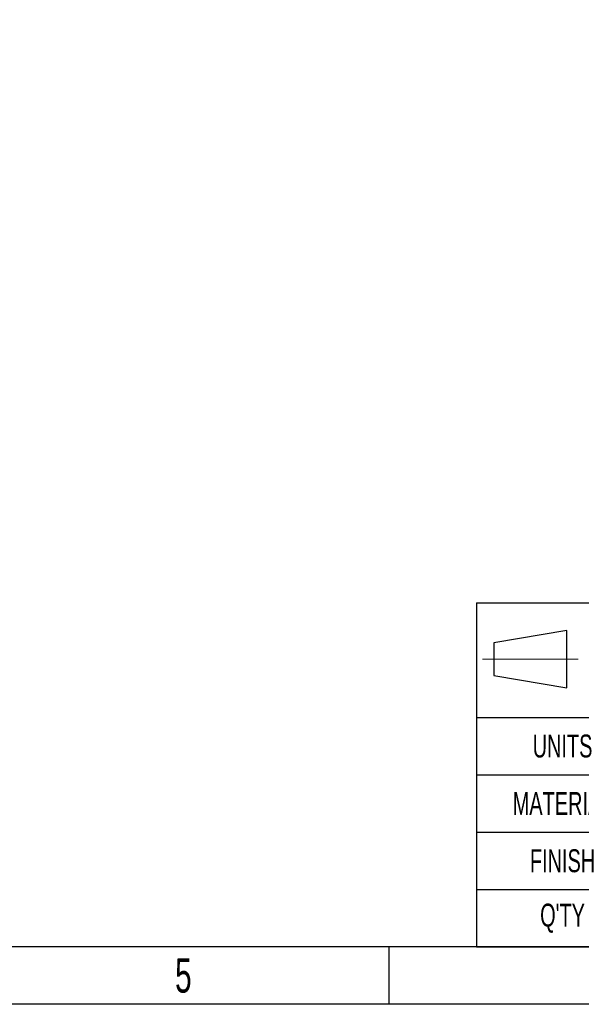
# Model space of a CAD drawing. Header units: millimetres. Extents: x 1249 to 1712, y -37 to 290.
# Tile 5 of 28: x 1486 to 1563, y -37 to 97. Entities that reach past the tile are written whole.
import ezdxf

# ---------------------------------------------------------------- set-up
doc = ezdxf.new("R2010")
doc.units = ezdxf.units.MM
doc.header["$LTSCALE"] = 16.335
doc.linetypes.add('DASHDOT', pattern=[18.5, 12, -3, 0.5, -3])
doc.layers.get('0').update_dxf_attribs({"linetype": 'CONTINUOUS'})
doc.styles.add('Romans', font='romans.shx', dxfattribs={"height": 2})
doc.styles.get("Standard").update_dxf_attribs({"font": 'txt', "width": 0.65})

# ---------------------------------------------------------------- blocks, each defined once
blk = doc.blocks.new('*T4')
at = {"color": 0, "lineweight": -2}
for p, q in [((0, 0), (156, 0)), ((0, 0), (0, -15.6)), ((46.8, 0), (46.8, -15.6)), ((93.6, 0), (93.6, -15.6)), ((156, 0), (156, -46.8)), ((0, -15.6), (156, -15.6)), ((0, -15.6), (0, -46.8)), ((23.4, -15.6), (23.4, -46.8)), ((46.8, -15.6), (46.8, -46.8)), ((70.2, -15.6), (70.2, -46.8)), ((93.6, -15.6), (93.6, -31.2)), ((0, -23.4), (93.6, -23.4)), ((0, -31.2), (156, -31.2)), ((93.6, -31.2), (93.6, -46.8)), ((145.08, -31.2), (145.08, -46.8)), ((0, -39), (93.6, -39)), ((145.08, -39), (156, -39)), ((0, -46.8), (156, -46.8))]:
    blk.add_line(p, q, dxfattribs=at)
at = {"color": 0, "char_height": 3.12}
for s, insert, width, attachment_point in [('UNITS', (11.7, -19.5), 21.84, 5), ('mm', (35.1, -19.5), 21.84, 5), ('SCALE', (58.5, -19.5), 21.84, 5), ('1:1', (81.9, -19.5), 21.84, 5), ('MATERIAL', (11.7, -27.3), 21.84, 5), ('APPROVED', (58.5, -27.3), 21.84, 5), ('Shijie', (81.9, -27.3), 21.84, 5), ('Gemini_345lg', (124.8, -30.42), 60.84, 8), ('FINISH', (11.7, -35.1), 21.84, 5), ('CHECK', (58.5, -35.1), 21.84, 5), ('REV.', (150.54, -35.1), 9.36, 5), ("Q'TY", (11.7, -42.9), 21.84, 5), ('1', (35.1, -42.9), 21.84, 5), ('DRAWN', (58.5, -42.9), 21.84, 5), ('V0.1', (150.54, -42.9), 9.36, 5)]:
    blk.add_mtext(s, dxfattribs=dict(at, insert=insert, width=width, attachment_point=attachment_point))
at = {"color": 0, "insert": (81.9, -42.9), "char_height": 3.12, "width": 21.84, "attachment_point": 5, "style": 'Romans'}
blk.add_mtext('{\\fSimSun|b0|i0|c134|p2;Yanxu}', dxfattribs=at)

msp = doc.modelspace()

# ---------------------------------------------------------------- linework, layer by layer
at = {"color": 7, "lineweight": 25}
for p, q in [((1560.56, 13.69), (1550.646, 12.02)), ((1560.56, 5.893), (1560.56, 13.69)), ((1550.646, 12.02), (1550.646, 7.564)), ((1550.646, 7.564), (1560.56, 5.893))]:
    msp.add_line(p, q, dxfattribs=at)
at = {"color": 7, "linetype": 'DASHDOT', "lineweight": 13, "ltscale": 0.208875}
msp.add_line((1549.086, 9.792), (1562.12, 9.792), dxfattribs=at)
for p, q in [((1704.289, -29.344), (1256.569, -29.344)), ((1536.394, -37.144), (1536.394, -29.344))]:
    msp.add_line(p, q)
msp.add_lwpolyline([(1248.769, 290.456), (1712.089, 290.456), (1712.089, -37.144), (1248.769, -37.144)], close=True)

# ---------------------------------------------------------------- block references
msp.add_blockref('*T4', (1548.289, 17.456))

# ---------------------------------------------------------------- texts
at = {"insert": (1508.412, -33.244), "char_height": 4.68, "width": 55.965, "attachment_point": 5}
msp.add_mtext('5', dxfattribs=at)

doc.saveas('drawing.dxf')
